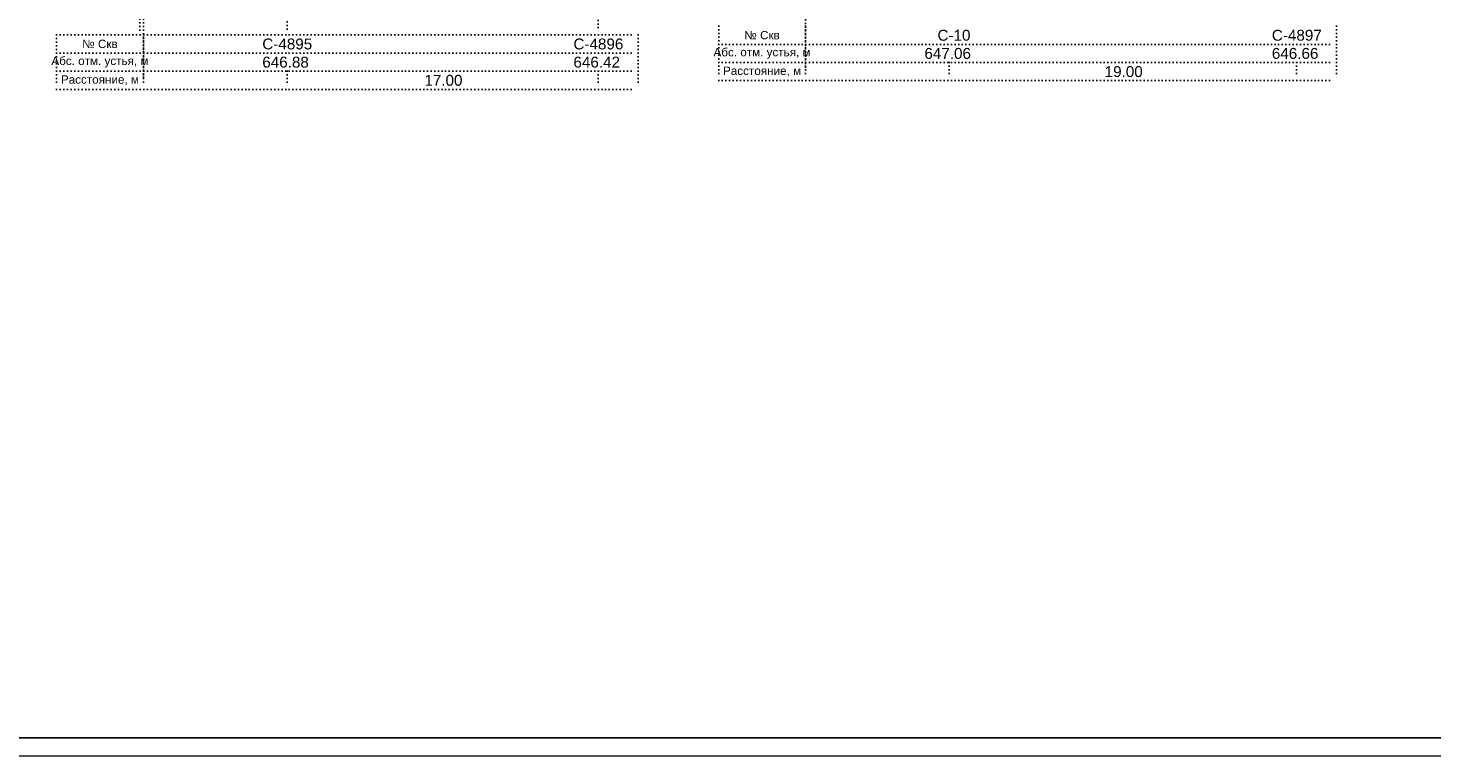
# Model space of a CAD drawing. Header units: millimetres. Extents: x -56135 to 1694203, y -446411 to -23139.
# Tile 39 of 256: x 222912 to 261559, y -157905 to -137866. Entities that reach past the tile are written whole.
import ezdxf

# ---------------------------------------------------------------- set-up
doc = ezdxf.new("R2010")
doc.units = ezdxf.units.MM
doc.linetypes.add('CONTI', pattern=[1, 0, 1])
doc.layers.add('CUT_LRS', color=7, linetype='CONTI')
doc.layers.add('ТОЛСТЫЕ_ОСНОВНЫЕ', color=6, linetype='Continuous')
doc.layers.add('ТОНКИЕ', color=7, linetype='Continuous', lineweight=9)
doc.styles.get("Standard").update_dxf_attribs({"font": 'arial.ttf'})

# ---------------------------------------------------------------- blocks, each defined once
blk = doc.blocks.new('*U42')
at = {"layer": 'ТОЛСТЫЕ_ОСНОВНЫЕ', "color": 6}
blk.add_lwpolyline([(20, 5), (1256, 5), (1256, 589), (20, 589)], close=True, dxfattribs=at)
at = {"layer": 'ТОНКИЕ'}
blk.add_lwpolyline([(0, 0), (1261, 0), (1261, 594), (0, 594)], close=True, dxfattribs=at)
blk = doc.blocks.new('разрезы геология 1-1')
for p, q in [((-207.25, 307.15), (-207.25, -7.5)), ((-206.25, 307.15), (-206.25, -20.5)), ((-23.98, 308.94), (-23.98, -18.1)), ((-166.75, 4.1), (-166.75, -7.5)), ((-81.1, -0.5), (-81.1, -7.5)), ((-230.18, -7.5), (-230.18, -22.5)), ((-230.18, -7.5), (-70.1, -7.5)), ((-206.25, -7.5), (-206.25, -22.5)), ((-70.1, -7.5), (-70.1, -22.5)), ((-47.91, -5.1), (-47.91, -20.1)), ((-23.98, -5.1), (-23.98, -20.1)), ((122.17, -5.1), (122.17, -20.1)), ((-47.91, -10.1), (122.17, -10.1)), ((-230.18, -12.5), (-70.1, -12.5)), ((-47.91, -15.1), (122.17, -15.1)), ((15.52, -15.1), (15.52, -20.1)), ((111.17, -15.1), (111.17, -20.1)), ((-230.18, -17.5), (-70.1, -17.5)), ((-166.75, -17.5), (-166.75, -22.5)), ((-81.1, -17.5), (-81.1, -22.5)), ((-230.18, -22.5), (-70.1, -22.5)), ((-47.91, -20.1), (122.17, -20.1))]:
    blk.add_line(p, q)
for s, p in [('C-10', (12.32, -9.1)), ('C-4897', (104.37, -9.1)), ('C-4895', (-173.55, -11.5)), ('C-4896', (-87.9, -11.5)), ('647.06', (8.72, -14.1)), ('646.66', (104.37, -14.1)), ('646.88', (-173.55, -16.5)), ('646.42', (-87.9, -16.5)), ('17.00', (-128.93, -21.5)), ('19.00', (58.34, -19.1))]:
    blk.add_text(s, height=3).set_placement(p)
at = {"layer": 'CUT_LRS', "char_height": 2.3, "width": 50.4558, "attachment_point": 5}
for s, insert in [('№ Скв', (-35.98, -7.59)), ('№ Скв', (-218.25, -9.99)), ('Абс. отм. устья, м', (-35.98, -12.59)), ('Абс. отм. устья, м', (-218.25, -14.99)), ('Расстояние, м', (-218.25, -19.99)), ('Расстояние, м', (-35.98, -17.59))]:
    blk.add_mtext(s, dxfattribs=dict(at, insert=insert))

msp = doc.modelspace()

# ---------------------------------------------------------------- block references
at = {"xscale": 100, "yscale": 100, "zscale": 100}
msp.add_blockref('*U42', (195920.7, -157904.7), dxfattribs=at)
at = {"layer": 'CUT_LRS', "linetype": 'Continuous', "xscale": 100, "yscale": 100, "zscale": 100}
msp.add_blockref('разрезы геология 1-1', (246715.4, -137303.9), dxfattribs=at)

doc.saveas('drawing.dxf')
